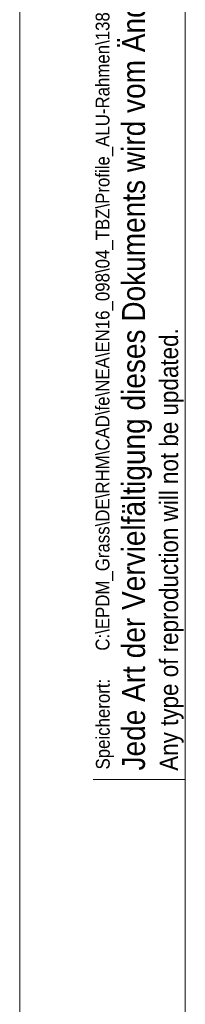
# Model space of a CAD drawing. Header units: millimetres. Extents: x 2 to 420, y 0 to 291.
# Tile 8 of 12: x 2 to 20, y 125 to 232. Entities that reach past the tile are written whole.
import ezdxf

# ---------------------------------------------------------------- set-up
doc = ezdxf.new("R2010")
doc.units = ezdxf.units.MM
doc.linetypes.add('SLD-Durchgehend', pattern=[0])
doc.styles.add('SLDTEXTSTYLE1', font='GOTHIC.TTF', dxfattribs={"width": 0.913})

msp = doc.modelspace()

# ---------------------------------------------------------------- linework, layer by layer
at = {"color": 7, "linetype": 'SLD-Durchgehend', "lineweight": 18}
for p, q in [((2.000268, 0.499818), (2.000268, 291.499818)), ((20.000268, 5.499818), (20.000268, 286.499818)), ((10.000268, 148.999818), (20.000268, 148.999818))]:
    msp.add_line(p, q, dxfattribs=at)

# ---------------------------------------------------------------- texts
at = {"color": 7, "linetype": 'Continuous', "lineweight": 0, "attachment_point": 1, "rotation": 90, "style": 'SLDTEXTSTYLE1'}
for s, insert, char_height in [('Jede Art der Vervielfältigung dieses Dokuments wird vom Änderungsdienst nicht erfasst.', (13.123489, 149.986067), 2.5), ('C:\\\\EPDM_Grass\\\\DE\\\\RHM\\\\CAD\\\\fe\\\\NEA\\\\EN16_098\\\\04_TBZ\\\\Profile_ALU-Rahmen\\\\138397', (10.254796, 163.030591), 1.5), ('Any type of reproduction will not be updated.', (17.222413, 149.954074), 2), ('Speicherort:', (10.286415, 150.09471), 1.5)]:
    msp.add_mtext(s, dxfattribs=dict(at, insert=insert, char_height=char_height))

doc.saveas('drawing.dxf')
